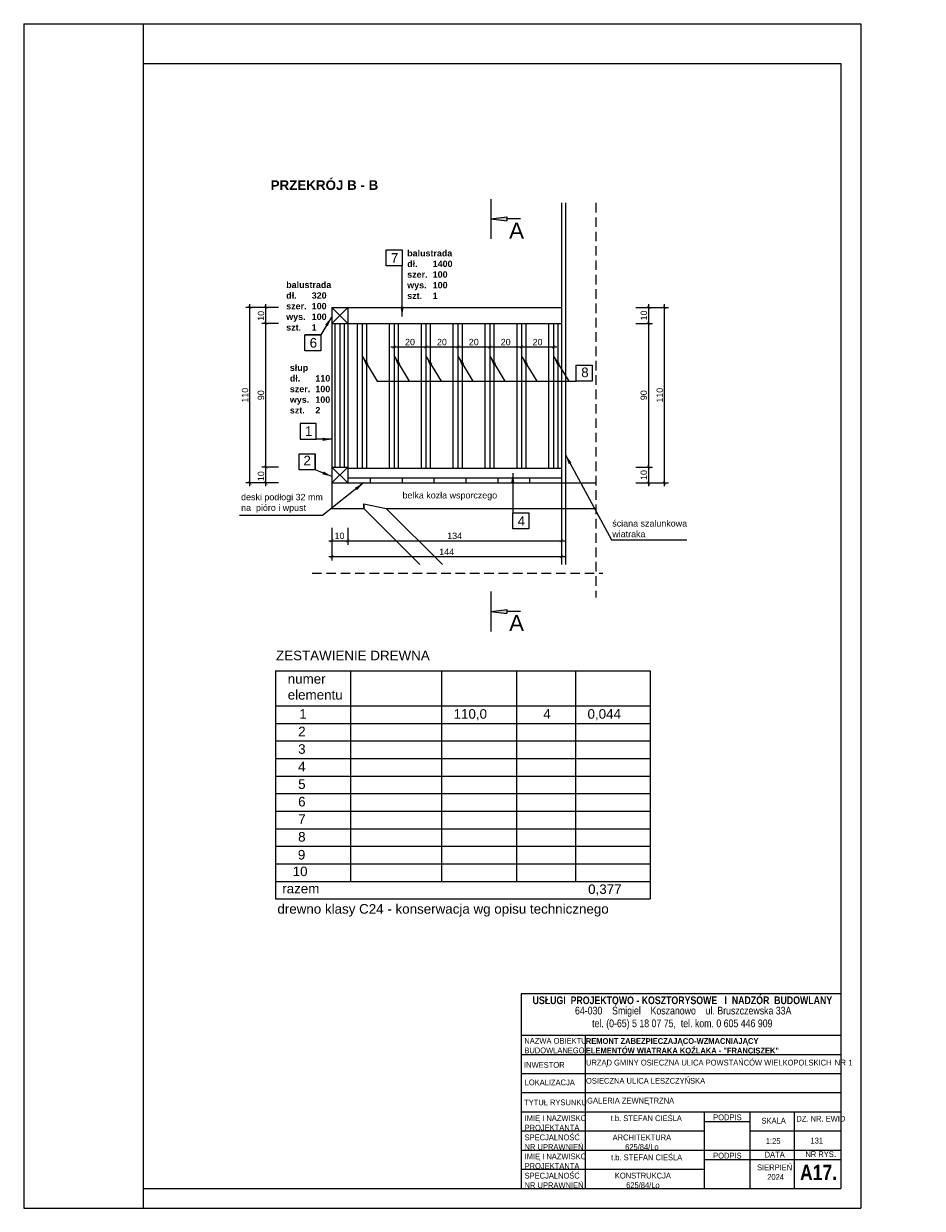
# Model space of a CAD drawing. Header units: millimetres. Extents: x -80660 to 263001, y 590205 to 619905.
# Tile 51 of 64: x 139098 to 144733, y 612480 to 619905. Entities that reach past the tile are written whole.
import ezdxf

# ---------------------------------------------------------------- set-up
doc = ezdxf.new("R2010")
doc.units = ezdxf.units.MM
doc.linetypes.add('DASHEDX2', pattern=[1.5, 1, -0.5])
doc.layers.add('l.c.9', color=3, linetype='Continuous', lineweight=9)
doc.layers.add('l.k.k. 5', color=4, linetype='DASHEDX2', lineweight=5)
doc.styles.add('styl1', font='arial.ttf')
doc.dimstyles.new('stefan', dxfattribs={"dimtxt": 80, "dimasz": 60, "dimexe": 35, "dimexo": 0, "dimgap": 10, "dimtad": 1, "dimdec": 1, "dimlfac": 0.1, "dimtxsty": 'styl1', "dimblk": 'ARCHTICK', "dimcen": 2.5, "dimdle": 25, "dimadec": 0, "dimazin": 0, "dimtfac": 1, "dimtdec": 1, "dimtmove": 0, "dimatfit": 3, "dimfxl": 1, "dimarcsym": 0})
doc.dimstyles.new('stefan - 1', dxfattribs={"dimtxt": 40, "dimasz": 20, "dimexe": 25, "dimexo": 20, "dimgap": 10, "dimtad": 1, "dimdec": 1, "dimlfac": 0.1, "dimtxsty": 'styl1', "dimblk": 'ARCHTICK', "dimcen": 2.5, "dimdle": 20, "dimadec": 0, "dimazin": 0, "dimtfac": 1, "dimtdec": 1, "dimtmove": 0, "dimatfit": 3, "dimfxl": 1, "dimarcsym": 0})

# ---------------------------------------------------------------- blocks, each defined once
blk = doc.blocks.new('_ArchTick')
at = {"color": 0, "const_width": 0.15}
blk.add_lwpolyline([(-0.5, -0.5), (0.5, 0.5)], dxfattribs=at)
blk = doc.blocks.new('*D667')
at = {"layer": 'Defpoints', "color": 0}
for p in [(141130.2, 616764), (142470.2, 616764), (142470.2, 616664)]:
    blk.add_point(p, dxfattribs=at)
at = {"layer": 'l.c.9', "color": 0, "lineweight": -2}
for p, q in [((141130.2, 616744), (141130.2, 616639)), ((142470.2, 616744), (142470.2, 616639)), ((141110.2, 616664), (142490.2, 616664))]:
    blk.add_line(p, q, dxfattribs=at)
at = {"layer": 'l.c.9', "color": 0, "lineweight": -2, "xscale": 20, "yscale": 20, "zscale": 20, "rotation": 180}
blk.add_blockref('_ArchTick', (141130.2, 616664), dxfattribs=at)
at = {"layer": 'l.c.9', "color": 0, "lineweight": -2, "xscale": 20, "yscale": 20, "zscale": 20}
blk.add_blockref('_ArchTick', (142470.2, 616664), dxfattribs=at)
at = {"layer": 'l.c.9', "color": 0, "insert": (141800.2, 616694.4), "char_height": 40, "attachment_point": 5, "style": 'styl1'}
blk.add_mtext('134', dxfattribs=at)
blk = doc.blocks.new('*D666')
at = {"layer": 'Defpoints', "color": 0}
for p in [(141030.2, 616664), (142470.2, 616664), (142470.2, 616564)]:
    blk.add_point(p, dxfattribs=at)
at = {"layer": 'l.c.9', "color": 0, "lineweight": -2}
for p, q in [((141030.2, 616644), (141030.2, 616539)), ((142470.2, 616644), (142470.2, 616539)), ((141010.2, 616564), (142490.2, 616564))]:
    blk.add_line(p, q, dxfattribs=at)
at = {"layer": 'l.c.9', "color": 0, "lineweight": -2, "xscale": 20, "yscale": 20, "zscale": 20, "rotation": 180}
blk.add_blockref('_ArchTick', (141030.2, 616564), dxfattribs=at)
at = {"layer": 'l.c.9', "color": 0, "lineweight": -2, "xscale": 20, "yscale": 20, "zscale": 20}
blk.add_blockref('_ArchTick', (142470.2, 616564), dxfattribs=at)
at = {"layer": 'l.c.9', "color": 0, "insert": (141750.2, 616594.1), "char_height": 40, "attachment_point": 5, "style": 'styl1'}
blk.add_mtext('144', dxfattribs=at)
blk = doc.blocks.new('*D665')
at = {"layer": 'Defpoints', "color": 0}
for p in [(142220.2, 617978.3), (142420.2, 617978.3), (142420.2, 617878.3)]:
    blk.add_point(p, dxfattribs=at)
at = {"layer": 'l.c.9', "color": 0, "lineweight": -2}
for p, q in [((142220.2, 617958.3), (142220.2, 617853.3)), ((142420.2, 617958.3), (142420.2, 617853.3)), ((142200.2, 617878.3), (142440.2, 617878.3))]:
    blk.add_line(p, q, dxfattribs=at)
at = {"layer": 'l.c.9', "color": 0, "lineweight": -2, "xscale": 20, "yscale": 20, "zscale": 20, "rotation": 180}
blk.add_blockref('_ArchTick', (142220.2, 617878.3), dxfattribs=at)
at = {"layer": 'l.c.9', "color": 0, "lineweight": -2, "xscale": 20, "yscale": 20, "zscale": 20}
blk.add_blockref('_ArchTick', (142420.2, 617878.3), dxfattribs=at)
at = {"layer": 'l.c.9', "color": 0, "insert": (142320.2, 617908.7), "char_height": 40, "attachment_point": 5, "style": 'styl1'}
blk.add_mtext('20', dxfattribs=at)
blk = doc.blocks.new('*D673')
at = {"layer": 'Defpoints', "color": 0}
for p in [(140516.2, 618125.7), (140616.2, 618125.7), (140616.2, 617025.7)]:
    blk.add_point(p, dxfattribs=at)
at = {"layer": 'l.c.9', "color": 0, "lineweight": -2}
for p, q in [((140516.2, 617005.7), (140516.2, 618145.7)), ((140596.2, 618125.7), (140491.2, 618125.7)), ((140596.2, 617025.7), (140491.2, 617025.7))]:
    blk.add_line(p, q, dxfattribs=at)
at = {"layer": 'l.c.9', "color": 0, "lineweight": -2, "xscale": 20, "yscale": 20, "zscale": 20}
for p, rotation in [((140516.2, 618125.7), 90), ((140516.2, 617025.7), 270)]:
    blk.add_blockref('_ArchTick', p, dxfattribs=dict(at, rotation=rotation))
at = {"layer": 'l.c.9', "color": 0, "insert": (140485.8, 617575.7), "char_height": 40, "attachment_point": 5, "rotation": 90, "style": 'styl1'}
blk.add_mtext('110', dxfattribs=at)
blk = doc.blocks.new('*D674')
at = {"layer": 'Defpoints', "color": 0}
for p in [(140616.2, 618125.7), (140716.2, 618125.7), (140716.2, 618025.7)]:
    blk.add_point(p, dxfattribs=at)
at = {"layer": 'l.c.9', "color": 0, "lineweight": -2}
for p, q in [((140616.2, 618005.7), (140616.2, 618145.7)), ((140696.2, 618125.7), (140591.2, 618125.7)), ((140696.2, 618025.7), (140591.2, 618025.7))]:
    blk.add_line(p, q, dxfattribs=at)
at = {"layer": 'l.c.9', "color": 0, "lineweight": -2, "xscale": 20, "yscale": 20, "zscale": 20}
for p, rotation in [((140616.2, 618125.7), 90), ((140616.2, 618025.7), 270)]:
    blk.add_blockref('_ArchTick', p, dxfattribs=dict(at, rotation=rotation))
at = {"layer": 'l.c.9', "color": 0, "insert": (140585.8, 618073.2), "char_height": 40, "attachment_point": 5, "rotation": 90, "style": 'styl1'}
blk.add_mtext('10', dxfattribs=at)
blk = doc.blocks.new('*D676')
at = {"layer": 'Defpoints', "color": 0}
for p in [(140616.2, 617125.7), (140716.2, 617125.7), (140716.2, 617025.7)]:
    blk.add_point(p, dxfattribs=at)
at = {"layer": 'l.c.9', "color": 0, "lineweight": -2}
for p, q in [((140696.2, 617125.7), (140591.2, 617125.7)), ((140616.2, 617005.7), (140616.2, 617145.7)), ((140696.2, 617025.7), (140591.2, 617025.7))]:
    blk.add_line(p, q, dxfattribs=at)
at = {"layer": 'l.c.9', "color": 0, "lineweight": -2, "xscale": 20, "yscale": 20, "zscale": 20}
for p, rotation in [((140616.2, 617125.7), 90), ((140616.2, 617025.7), 270)]:
    blk.add_blockref('_ArchTick', p, dxfattribs=dict(at, rotation=rotation))
at = {"layer": 'l.c.9', "color": 0, "insert": (140585.8, 617068.3), "char_height": 40, "attachment_point": 5, "rotation": 90, "style": 'styl1'}
blk.add_mtext('10', dxfattribs=at)
blk = doc.blocks.new('*D675')
at = {"layer": 'Defpoints', "color": 0}
for p in [(140616.2, 618025.7), (140716.2, 618025.7), (140716.2, 617125.7)]:
    blk.add_point(p, dxfattribs=at)
at = {"layer": 'l.c.9', "color": 0, "lineweight": -2}
for p, q in [((140696.2, 618025.7), (140591.2, 618025.7)), ((140616.2, 617105.7), (140616.2, 618045.7)), ((140696.2, 617125.7), (140591.2, 617125.7))]:
    blk.add_line(p, q, dxfattribs=at)
at = {"layer": 'l.c.9', "color": 0, "lineweight": -2, "xscale": 20, "yscale": 20, "zscale": 20}
for p, rotation in [((140616.2, 618025.7), 90), ((140616.2, 617125.7), 270)]:
    blk.add_blockref('_ArchTick', p, dxfattribs=dict(at, rotation=rotation))
at = {"layer": 'l.c.9', "color": 0, "insert": (140585.8, 617575.7), "char_height": 40, "attachment_point": 5, "rotation": 90, "style": 'styl1'}
blk.add_mtext('90', dxfattribs=at)
blk = doc.blocks.new('*D672')
at = {"layer": 'Defpoints', "color": 0}
for p in [(141030.2, 616764), (141130.2, 616764), (141130.2, 616664)]:
    blk.add_point(p, dxfattribs=at)
at = {"layer": 'l.c.9', "color": 0, "lineweight": -2}
for p, q in [((141030.2, 616744), (141030.2, 616639)), ((141130.2, 616744), (141130.2, 616639)), ((141010.2, 616664), (141150.2, 616664))]:
    blk.add_line(p, q, dxfattribs=at)
at = {"layer": 'l.c.9', "color": 0, "lineweight": -2, "xscale": 20, "yscale": 20, "zscale": 20, "rotation": 180}
blk.add_blockref('_ArchTick', (141030.2, 616664), dxfattribs=at)
at = {"layer": 'l.c.9', "color": 0, "lineweight": -2, "xscale": 20, "yscale": 20, "zscale": 20}
blk.add_blockref('_ArchTick', (141130.2, 616664), dxfattribs=at)
at = {"layer": 'l.c.9', "color": 0, "insert": (141077.9, 616694.4), "char_height": 40, "attachment_point": 5, "style": 'styl1'}
blk.add_mtext('10', dxfattribs=at)
blk = doc.blocks.new('*D671')
at = {"layer": 'Defpoints', "color": 0}
for p in [(141420.2, 617978.3), (141620.2, 617978.3), (141620.2, 617878.3)]:
    blk.add_point(p, dxfattribs=at)
at = {"layer": 'l.c.9', "color": 0, "lineweight": -2}
for p, q in [((141420.2, 617958.3), (141420.2, 617853.3)), ((141620.2, 617958.3), (141620.2, 617853.3)), ((141400.2, 617878.3), (141640.2, 617878.3))]:
    blk.add_line(p, q, dxfattribs=at)
at = {"layer": 'l.c.9', "color": 0, "lineweight": -2, "xscale": 20, "yscale": 20, "zscale": 20, "rotation": 180}
blk.add_blockref('_ArchTick', (141420.2, 617878.3), dxfattribs=at)
at = {"layer": 'l.c.9', "color": 0, "lineweight": -2, "xscale": 20, "yscale": 20, "zscale": 20}
blk.add_blockref('_ArchTick', (141620.2, 617878.3), dxfattribs=at)
at = {"layer": 'l.c.9', "color": 0, "insert": (141520.2, 617908.7), "char_height": 40, "attachment_point": 5, "style": 'styl1'}
blk.add_mtext('20', dxfattribs=at)
blk = doc.blocks.new('*D670')
at = {"layer": 'Defpoints', "color": 0}
for p in [(141620.2, 617978.3), (141820.2, 617978.3), (141820.2, 617878.3)]:
    blk.add_point(p, dxfattribs=at)
at = {"layer": 'l.c.9', "color": 0, "lineweight": -2}
for p, q in [((141620.2, 617958.3), (141620.2, 617853.3)), ((141820.2, 617958.3), (141820.2, 617853.3)), ((141600.2, 617878.3), (141840.2, 617878.3))]:
    blk.add_line(p, q, dxfattribs=at)
at = {"layer": 'l.c.9', "color": 0, "lineweight": -2, "xscale": 20, "yscale": 20, "zscale": 20, "rotation": 180}
blk.add_blockref('_ArchTick', (141620.2, 617878.3), dxfattribs=at)
at = {"layer": 'l.c.9', "color": 0, "lineweight": -2, "xscale": 20, "yscale": 20, "zscale": 20}
blk.add_blockref('_ArchTick', (141820.2, 617878.3), dxfattribs=at)
at = {"layer": 'l.c.9', "color": 0, "insert": (141720.2, 617908.7), "char_height": 40, "attachment_point": 5, "style": 'styl1'}
blk.add_mtext('20', dxfattribs=at)
blk = doc.blocks.new('*D669')
at = {"layer": 'Defpoints', "color": 0}
for p in [(141820.2, 617978.3), (142020.2, 617978.3), (142020.2, 617878.3)]:
    blk.add_point(p, dxfattribs=at)
at = {"layer": 'l.c.9', "color": 0, "lineweight": -2}
for p, q in [((141820.2, 617958.3), (141820.2, 617853.3)), ((142020.2, 617958.3), (142020.2, 617853.3)), ((141800.2, 617878.3), (142040.2, 617878.3))]:
    blk.add_line(p, q, dxfattribs=at)
at = {"layer": 'l.c.9', "color": 0, "lineweight": -2, "xscale": 20, "yscale": 20, "zscale": 20, "rotation": 180}
blk.add_blockref('_ArchTick', (141820.2, 617878.3), dxfattribs=at)
at = {"layer": 'l.c.9', "color": 0, "lineweight": -2, "xscale": 20, "yscale": 20, "zscale": 20}
blk.add_blockref('_ArchTick', (142020.2, 617878.3), dxfattribs=at)
at = {"layer": 'l.c.9', "color": 0, "insert": (141920.2, 617908.7), "char_height": 40, "attachment_point": 5, "style": 'styl1'}
blk.add_mtext('20', dxfattribs=at)
blk = doc.blocks.new('*D668')
at = {"layer": 'Defpoints', "color": 0}
for p in [(142020.2, 617978.3), (142220.2, 617978.3), (142220.2, 617878.3)]:
    blk.add_point(p, dxfattribs=at)
at = {"layer": 'l.c.9', "color": 0, "lineweight": -2}
for p, q in [((142020.2, 617958.3), (142020.2, 617853.3)), ((142220.2, 617958.3), (142220.2, 617853.3)), ((142000.2, 617878.3), (142240.2, 617878.3))]:
    blk.add_line(p, q, dxfattribs=at)
at = {"layer": 'l.c.9', "color": 0, "lineweight": -2, "xscale": 20, "yscale": 20, "zscale": 20, "rotation": 180}
blk.add_blockref('_ArchTick', (142020.2, 617878.3), dxfattribs=at)
at = {"layer": 'l.c.9', "color": 0, "lineweight": -2, "xscale": 20, "yscale": 20, "zscale": 20}
blk.add_blockref('_ArchTick', (142220.2, 617878.3), dxfattribs=at)
at = {"layer": 'l.c.9', "color": 0, "insert": (142120.2, 617908.7), "char_height": 40, "attachment_point": 5, "style": 'styl1'}
blk.add_mtext('20', dxfattribs=at)
blk = doc.blocks.new('*D664')
at = {"layer": 'Defpoints', "color": 0}
for p in [(143016.7, 618125.7), (143116.7, 618125.7), (143016.7, 617025.7)]:
    blk.add_point(p, dxfattribs=at)
at = {"layer": 'l.c.9', "color": 0, "lineweight": -2}
for p, q in [((143116.7, 617005.7), (143116.7, 618145.7)), ((143036.7, 618125.7), (143141.7, 618125.7)), ((143036.7, 617025.7), (143141.7, 617025.7))]:
    blk.add_line(p, q, dxfattribs=at)
at = {"layer": 'l.c.9', "color": 0, "lineweight": -2, "xscale": 20, "yscale": 20, "zscale": 20}
for p, rotation in [((143116.7, 618125.7), 90), ((143116.7, 617025.7), 270)]:
    blk.add_blockref('_ArchTick', p, dxfattribs=dict(at, rotation=rotation))
at = {"layer": 'l.c.9', "color": 0, "insert": (143086.3, 617575.7), "char_height": 40, "attachment_point": 5, "rotation": 90, "style": 'styl1'}
blk.add_mtext('110', dxfattribs=at)
blk = doc.blocks.new('*D663')
at = {"layer": 'Defpoints', "color": 0}
for p in [(142916.7, 617125.7), (142916.7, 617025.7), (143016.7, 617025.7)]:
    blk.add_point(p, dxfattribs=at)
at = {"layer": 'l.c.9', "color": 0, "lineweight": -2}
for p, q in [((142936.7, 617125.7), (143041.7, 617125.7)), ((143016.7, 617145.7), (143016.7, 617005.7)), ((142936.7, 617025.7), (143041.7, 617025.7))]:
    blk.add_line(p, q, dxfattribs=at)
at = {"layer": 'l.c.9', "color": 0, "lineweight": -2, "xscale": 20, "yscale": 20, "zscale": 20}
for p, rotation in [((143016.7, 617125.7), 90), ((143016.7, 617025.7), 270)]:
    blk.add_blockref('_ArchTick', p, dxfattribs=dict(at, rotation=rotation))
at = {"layer": 'l.c.9', "color": 0, "insert": (142986.3, 617075.7), "char_height": 40, "attachment_point": 5, "rotation": 90, "style": 'styl1'}
blk.add_mtext('10', dxfattribs=at)
blk = doc.blocks.new('*D662')
at = {"layer": 'Defpoints', "color": 0}
for p in [(142916.7, 618025.7), (142916.7, 617125.7), (143016.7, 617125.7)]:
    blk.add_point(p, dxfattribs=at)
at = {"layer": 'l.c.9', "color": 0, "lineweight": -2}
for p, q in [((142936.7, 618025.7), (143041.7, 618025.7)), ((143016.7, 618045.7), (143016.7, 617105.7)), ((142936.7, 617125.7), (143041.7, 617125.7))]:
    blk.add_line(p, q, dxfattribs=at)
at = {"layer": 'l.c.9', "color": 0, "lineweight": -2, "xscale": 20, "yscale": 20, "zscale": 20}
for p, rotation in [((143016.7, 618025.7), 90), ((143016.7, 617125.7), 270)]:
    blk.add_blockref('_ArchTick', p, dxfattribs=dict(at, rotation=rotation))
at = {"layer": 'l.c.9', "color": 0, "insert": (142986.3, 617575.7), "char_height": 40, "attachment_point": 5, "rotation": 90, "style": 'styl1'}
blk.add_mtext('90', dxfattribs=at)
blk = doc.blocks.new('*D661')
at = {"layer": 'Defpoints', "color": 0}
for p in [(142916.7, 618125.7), (142916.7, 618025.7), (143016.7, 618025.7)]:
    blk.add_point(p, dxfattribs=at)
at = {"layer": 'l.c.9', "color": 0, "lineweight": -2}
for p, q in [((143016.7, 618145.7), (143016.7, 618005.7)), ((142936.7, 618125.7), (143041.7, 618125.7)), ((142936.7, 618025.7), (143041.7, 618025.7))]:
    blk.add_line(p, q, dxfattribs=at)
at = {"layer": 'l.c.9', "color": 0, "lineweight": -2, "xscale": 20, "yscale": 20, "zscale": 20}
for p, rotation in [((143016.7, 618125.7), 90), ((143016.7, 618025.7), 270)]:
    blk.add_blockref('_ArchTick', p, dxfattribs=dict(at, rotation=rotation))
at = {"layer": 'l.c.9', "color": 0, "insert": (142986.3, 618075.7), "char_height": 40, "attachment_point": 5, "rotation": 90, "style": 'styl1'}
blk.add_mtext('10', dxfattribs=at)

msp = doc.modelspace()

# ---------------------------------------------------------------- hatches: boundary and pattern name
at = {"layer": 'l.c.9'}
for points in [[(142027.31, 618680.52), (142127.31, 618693.02), (142127.31, 618668.02)], [(142027.31, 616220.91), (142127.31, 616233.41), (142127.31, 616208.41)]]:
    msp.add_hatch(color=0, dxfattribs=at).paths.add_polyline_path(points)

# ---------------------------------------------------------------- linework, layer by layer
at = {"layer": 'l.c.9', "color": 0}
for p, q in [((139097.6, 619904.52), (144347.6, 619904.52)), ((139097.6, 619904.52), (139097.6, 612479.52)), ((139097.6, 619904.52), (139097.6, 612479.52)), ((139847.6, 619904.52), (139847.6, 612479.52)), ((144347.6, 619904.52), (144347.6, 612479.52)), ((139847.6, 619654.52), (144222.6, 619654.52)), ((144222.6, 619654.52), (144222.6, 612604.52)), ((142027.31, 618805.52), (142027.31, 618555.52)), ((142470.18, 618780.76), (142470.18, 616514.23)), ((142470.18, 618780.76), (142470.18, 617025.7)), ((142495.18, 618780.76), (142495.18, 616514.23)), ((142027.31, 618680.52), (142127.31, 618693.02)), ((142027.31, 618680.52), (142127.31, 618668.02)), ((142127.31, 618693.02), (142127.31, 618668.02)), ((142212.49, 618680.52), (142127.31, 618680.52)), ((141030.18, 618125.7), (142470.18, 618125.7)), ((141130.18, 618025.7), (141030.18, 618125.7)), ((141030.18, 618025.7), (141130.18, 618125.7)), ((141030.18, 618125.7), (141030.18, 617125.7)), ((141130.18, 618125.7), (141130.18, 617025.7)), ((141030.18, 618025.7), (142470.18, 618025.7)), ((141051.68, 617125.7), (141051.68, 618025.7)), ((141080.18, 618025.7), (141080.18, 617125.7)), ((141080.18, 618025.7), (141080.18, 617125.7)), ((141108.68, 617125.7), (141108.68, 618025.7)), ((141130.18, 618025.7), (141130.18, 617025.7)), ((141191.68, 617117.7), (141191.68, 618025.7)), ((141220.18, 618025.7), (141220.18, 617117.7)), ((141248.68, 617117.7), (141248.68, 618025.7)), ((141391.68, 617117.7), (141391.68, 618025.7)), ((141420.18, 618025.7), (141420.18, 617117.7)), ((141448.68, 617117.7), (141448.68, 618025.7)), ((141591.68, 617117.7), (141591.68, 618025.7)), ((141620.18, 618025.7), (141620.18, 617117.7)), ((141648.68, 617117.7), (141648.68, 618025.7)), ((141791.68, 617117.7), (141791.68, 618025.7)), ((141820.18, 618025.7), (141820.18, 617117.7)), ((141848.68, 617117.7), (141848.68, 618025.7)), ((141991.68, 617117.7), (141991.68, 618025.7)), ((142020.18, 618025.7), (142020.18, 617117.7)), ((142048.68, 617117.7), (142048.68, 618025.7)), ((142191.68, 617117.7), (142191.68, 618025.7)), ((142220.18, 618025.7), (142220.18, 617117.7)), ((142248.68, 617117.7), (142248.68, 618025.7)), ((142391.68, 617117.7), (142391.68, 618025.7)), ((142420.18, 618025.7), (142420.18, 617117.7)), ((142448.68, 617117.7), (142448.68, 618025.7)), ((141030.18, 617125.7), (141130.18, 617125.7)), ((141030.18, 617125.7), (141130.18, 617025.7)), ((141130.18, 617125.7), (141030.18, 617025.7)), ((141030.18, 617125.7), (141030.18, 617025.7)), ((141130.18, 617117.7), (142470.18, 617117.7)), ((141030.18, 617025.7), (142684.62, 617025.7)), ((141030.18, 617025.7), (141030.18, 616865.7)), ((141130.18, 617057.7), (142470.18, 617057.7)), ((141270.18, 617057.7), (141270.18, 617025.7)), ((141470.18, 617057.7), (141470.18, 617025.7)), ((141670.18, 617057.7), (141670.18, 617025.7)), ((141870.18, 617057.7), (141870.18, 617025.7)), ((142070.18, 617057.7), (142070.18, 617025.7)), ((142270.18, 617057.7), (142270.18, 617025.7)), ((141230.18, 616895.7), (141371.6, 616865.7)), ((141230.18, 616865.7), (141230.18, 616895.7)), ((141230.18, 616895.7), (141230.18, 616865.7)), ((141030.18, 616865.7), (141230.18, 616865.7)), ((141581.65, 616514.23), (141230.18, 616865.7)), ((141371.6, 616865.7), (142684.62, 616865.7)), ((141723.07, 616514.23), (141371.6, 616865.7)), ((142027.31, 616345.91), (142027.31, 616095.91)), ((142027.31, 616220.91), (142127.31, 616233.41)), ((142027.31, 616220.91), (142127.31, 616208.41)), ((142127.31, 616233.41), (142127.31, 616208.41)), ((142212.49, 616220.91), (142127.31, 616220.91)), ((140676.95, 615848.96), (143027.09, 615848.96)), ((140676.95, 615848.96), (140676.95, 614418.57)), ((141147.09, 615848.96), (141147.09, 614528.57)), ((141717.09, 615848.96), (141717.09, 614528.57)), ((142187.09, 615848.96), (142187.09, 614528.57)), ((142557.09, 615848.96), (142557.09, 614528.57)), ((143027.09, 615848.96), (143027.09, 614418.57)), ((140676.95, 615628.57), (143027.09, 615628.57)), ((140676.95, 615518.57), (143027.09, 615518.57)), ((140676.95, 615408.57), (143027.09, 615408.57)), ((140676.95, 615298.57), (143027.09, 615298.57)), ((140676.95, 615188.57), (143027.09, 615188.57)), ((140676.95, 615078.57), (143027.09, 615078.57)), ((140676.95, 614968.57), (143027.09, 614968.57)), ((140676.95, 614858.57), (143027.09, 614858.57)), ((140676.95, 614748.57), (143027.09, 614748.57)), ((140676.95, 614638.57), (143027.09, 614638.57)), ((140676.95, 614528.57), (143027.09, 614528.57)), ((140676.95, 614418.57), (143027.09, 614418.57)), ((144222.6, 613824.58), (142217.08, 613824.58)), ((142217.08, 613824.58), (142217.08, 612604.52)), ((144222.6, 613824.58), (144222.6, 612604.52)), ((144222.6, 613824.58), (144222.6, 612604.52)), ((144222.6, 613824.58), (144222.6, 612604.52)), ((142217.08, 613564.52), (144222.6, 613564.52)), ((142618.29, 613564.52), (142618.29, 612604.52)), ((142217.08, 613444.52), (144222.6, 613444.52)), ((142217.08, 613324.52), (144222.6, 613324.52)), ((142217.08, 613204.52), (144222.6, 613204.52)), ((142217.08, 613084.52), (144222.6, 613084.52)), ((143364.43, 613084.52), (143364.43, 612604.52)), ((143650.26, 613084.52), (143650.26, 612604.52)), ((143928.91, 613084.52), (143928.91, 612604.52)), ((143364.43, 613024.52), (143650.26, 613024.52)), ((142217.08, 612964.52), (143364.43, 612964.52)), ((143650.26, 612964.52), (144222.6, 612964.52)), ((142217.08, 612844.52), (144222.6, 612844.52)), ((142217.08, 612724.52), (143364.43, 612724.52)), ((143364.43, 612784.52), (144222.6, 612784.52)), ((139847.6, 612604.52), (144222.6, 612604.52)), ((142217.08, 612604.52), (144222.6, 612604.52)), ((139097.6, 612479.52), (144347.6, 612479.52))]:
    msp.add_line(p, q, dxfattribs=at)
for points in [[(141370.39, 618386.5), (141370.39, 618486.5), (141470.63, 618486.5), (141470.63, 618386.5)], [(140860.04, 617854.78), (140860.04, 617954.78), (140960.27, 617954.78), (140960.27, 617854.78)], [(142563.23, 617664.5), (142563.23, 617764.5), (142663.46, 617764.5), (142663.46, 617664.5)], [(140931.77, 617299.47), (140931.77, 617399.47), (140831.54, 617399.47), (140831.54, 617299.47)], [(140825.74, 617109.09), (140825.74, 617209.09), (140925.97, 617209.09), (140925.97, 617109.09)], [(142164.68, 616738.23), (142164.68, 616838.23), (142264.92, 616838.23), (142264.92, 616738.23)]]:
    msp.add_lwpolyline(points, close=True, dxfattribs=at)
at = {"layer": 'l.k.k. 5', "color": 0, "ltscale": 60}
for p, q in [((142684.62, 618780.76), (142684.62, 616308.5)), ((140905.83, 616459.97), (142728.63, 616459.97))]:
    msp.add_line(p, q, dxfattribs=at)

# ---------------------------------------------------------------- texts
at = {"layer": 'l.c.9', "color": 0, "attachment_point": 1}
for s, insert, char_height, width in [('\\pl59.9444;{\\fArial|b1|i0|c238|p34;PRZEKRÓJ B - B}', (140586.21, 618922.82), 60, 2924.252), ('{\\fArial|b0|i0|c238|p34; 7}', (141377.12, 618466.39), 60, 2924.252), ('\\pt160;{\\fArial|b1|i0|c238|p34;balustrada\\Pdł.      ^I1400\\Pszer.^I100\\Pwys.^I100\\Pszt.^I1}', (141502.66, 618485.9), 40, 2924.252), ('\\pt160;{\\fArial|b1|i0|c238|p34;balustrada\\Pdł.      ^I320\\Pszer.^I100\\Pwys.^I100\\Pszt.^I1}', (140743.92, 618287.7), 40, 2924.252), ('{\\fArial|b0|i0|c238|p34; 6}', (140867.61, 617934.14), 60, 2924.252), ('\\pxt4;{\\fArial|b1|i0|c238|p34;słup\\Pdł.      ^I110\\Pszer.^I100\\Pwys.^I100\\Pszt.^I2}', (140766.85, 617768.31), 40, 2924.252), ('{\\fArial|b0|i0|c238|p34;8}', (142594, 617749.22), 60, 2924.252), ('{\\fArial|b0|i0|c238|p34; 1}', (140837.98, 617380.86), 60, 2924.252), ('{\\fArial|b0|i0|c238|p34; 2}', (140828.64, 617196.62), 60, 2924.252), ('{\\fArial|b0|i0|c238|p34;deski podłogi 32 mm\\Pna  pióro i wpust}', (140461.07, 616957.54), 40, 2924.252), ('{\\fArial|b0|i0|c238|p34;belka kozła wsporczego}', (141473.35, 616968.84), 40, 2924.252), ('{\\fArial|b0|i0|c238|p34; 4}', (142172.25, 616817.59), 60, 2924.252), ('{\\fArial|b0|i0|c238|p34;ściana szalunkowa\\Pwiatraka}', (142788.77, 616792.53), 40, 2924.252), ('\\pl59.9444;{\\fArial|b0|i0|c238|p34;ZESTAWIENIE DREWNA\\P  }', (140620.12, 615974.49), 60, 2924.252), ('\\pl59.9444;{\\fArial|b0|i0|c238|p34;numer\\Pelementu }', (140693.44, 615828.22), 60, 2924.252), ('\\pxi0,l0.999073;{\\fArial|b0|i0|c238|p34;110,0}', (141733.44, 615608.22), 60, 2924.252), ('\\pxi0,l0.999073;{\\fArial|b0|i0|c238|p34;4}', (142296.33, 615608.22), 60, 2924.252), ('\\pxi0,l0.999073;{\\fArial|b0|i0|c238|p34;0,044}', (142573.44, 615608.22), 60, 2924.252), ('\\pl59.9444;{\\fArial|b0|i0|c238|p34;1}', (140765.77, 615608.22), 60, 2924.252), ('\\pl59.9444;{\\fArial|b0|i0|c238|p34;2}', (140758.83, 615498.22), 60, 2924.252), ('\\pl59.9444;{\\fArial|b0|i0|c238|p34;3}', (140758.83, 615388.22), 60, 2924.252), ('\\pl59.9444;{\\fArial|b0|i0|c238|p34;4}', (140758.83, 615278.22), 60, 2924.252), ('\\pl59.9444;{\\fArial|b0|i0|c238|p34;5}', (140758.83, 615168.22), 60, 2924.252), ('\\pl59.9444;{\\fArial|b0|i0|c238|p34;6}', (140758.83, 615058.22), 60, 2924.252), ('\\pl59.9444;{\\fArial|b0|i0|c238|p34;7}', (140758.83, 614948.22), 60, 2924.252), ('\\pl59.9444;{\\fArial|b0|i0|c238|p34;8}', (140758.83, 614838.22), 60, 2924.252), ('\\pl59.9444;{\\fArial|b0|i0|c238|p34; 9}', (140733.68, 614725.71), 60, 2924.252), ('\\pl59.9444;{\\fArial|b0|i0|c238|p34;10}', (140724.65, 614621.38), 60, 2924.252), ('\\pxi0,l0.999073;{\\fArial|b0|i0|c238|p34;0,377}', (142577.26, 614509.84), 60, 2924.252), ('\\pl59.9444;{\\fArial|b0|i0|c238|p34;razem}', (140659.11, 614513.65), 60, 2924.252), ('\\pl59.9444;{\\fArial|b0|i0|c238|p34;\\P\\Pdrewno klasy C24 - konserwacja wg opisu technicznego}', (140628.69, 614586.32), 60, 2924.252), ('{\\fArial Narrow|b0|i0|c238|p34;64-030    Śmigiel    Koszanowo    ul. Bruszczewska 33A\\P       tel. (0-65) 5 18 07 75,  tel. kom. 0 605 446 909}', (142554.93, 613742.7), 48, 2290.2321), ('\\pxse0.83333;{\\fArial Narrow|b0|i0|c238|p34;NAZWA OBIEKTU\\PBUDOWLANEGO}', (142237.13, 613547.25), 36, 504.1119), ('\\pxse0.83333;{\\fArial Narrow|b0|i0|c238|p34;INWESTOR}', (142235.6, 613396.06), 36, 504.1119), ('{\\fArial Narrow|b0|i0|c238|p34;\\H0.75x;URZĄD GMINY OSIECZNA ULICA POWSTAŃCÓW WIELKOPOLSKICH\\fArial|b1|i0|c238|p34;\\H1.3334x; \\fArial|b0|i0|c238|p34;\\H0.749963x;NR 1\\fArial|b1|i0|c238|p34;\\H1.3334x;  }', (142624.12, 613410.73), 48, 2593.0667), ('{\\fArial Narrow|b0|i0|c238|p34;\\H0.75x;OSIECZNA ULICA LESZCZYŃSKA\\fArial|b1|i0|c238|p34;\\H1.3333x;       }', (142623.78, 613296.59), 48, 2593.0667), ('{\\fArial Narrow|b0|i0|c238|p34;LOKALIZACJA}', (142239, 613286.53), 36, 504.1119), ('{\\fArial Narrow|b0|i0|c238|p34;TYTUŁ RYSUNKU}', (142235.71, 613161.25), 36, 504.1119), ('\\pxse0.83333;{\\fArial Narrow|b0|i0|c238|p34;IMIĘ I NAZWISKO\\P\\pse0.83333;PROJEKTANTA}', (142238.86, 613062.8), 36, 504.1119), ('{\\fArial Narrow|b0|i0|c238|p34;PODPIS}', (143421.34, 613067.74), 36, 293.4624), ('{\\fArial Narrow|b0|i0|c238|p34;SKALA}', (143724.59, 613046.67), 36, 504.1119), ('{\\fArial|b1|i0|c238|p34;              \\fArial Narrow|b1|i0|c238|p34;   \\fArial Narrow|b0|i0|c238|p34; \\H0.75x; DZ. NR. EWID }', (143608.15, 613058.96), 48, 2593.0667), ('\\pxse0.83333;{\\fArial Narrow|b0|i0|c238|p34;SPECJALNOŚĆ\\PNR UPRAWNIEŃ}', (142238.74, 612942.16), 36, 504.1119), ('{\\fArial Narrow|b0|i0|c238|p34;1:25}', (143751.75, 612919.32), 36, 194.8968), ('{\\fArial Narrow|b0|i0|c238|p34;131}', (144031.79, 612921.69), 36, 2593.0667), ('\\pxse0.83333;{\\fArial Narrow|b0|i0|c238|p34;IMIĘ I NAZWISKO\\P\\pse0.83333;PROJEKTANTA}', (142238.86, 612822.8), 36, 504.1119), ('{\\fArial Narrow|b0|i0|c238|p34;PODPIS}', (143421.34, 612827.74), 36, 293.4624), ('{\\fArial Narrow|b0|i0|c238|p34;DATA}', (143744.19, 612833.89), 36, 504.1119), ('{\\fArial Narrow|b0|i0|c238|p34;\\H0.75x;NR RYS}.', (143999.37, 612848.91), 48, 319.4794), ('{\\fArial|b1|i0|c238|p34;  \\fArial Narrow|b0|i0|c238|p34;SIERPIEŃ\\P       2024}', (143668.6, 612754.05), 36, 567.3412), ('\\pxt3;{\\fArial Narrow|b1|i0|c238|p34;A17.}', (143966.06, 612752.04), 96, 1666.1333), ('\\pxse0.83333;{\\fArial Narrow|b0|i0|c238|p34;SPECJALNOŚĆ\\PNR UPRAWNIEŃ}', (142238.74, 612702.16), 36, 504.1119)]:
    msp.add_mtext(s, dxfattribs=dict(at, insert=insert, char_height=char_height, width=width))
at = {"layer": 'l.c.9', "color": 0, "extrusion": (0, 0, -1), "char_height": 100, "width": 2924.252, "attachment_point": 1, "text_direction": (-1, 0, 0)}
for insert in [(142235.29, 618657.93), (142235.29, 616198.32)]:
    msp.add_mtext('{\\fArial|b0|i0|c238|p34;A}', dxfattribs=dict(at, insert=insert))
at = {"layer": 'l.c.9', "color": 0}
for s, insert, char_height, attachment_point in [('{\\fArial Narrow|b1|i0|c238|p34;USŁUGI  PROJEKTOWO - KOSZTORYSOWE   I  NADZÓR  BUDOWLANY\\fArial Narrow|b0|i0|c238|p34;  \\P                              }', (142288.99, 613807.4), 48, 1), ('{\\fArial|b1|i0|c238|p34;\\P\\pxse0.8125;\\fArial Narrow|b1|i0|c238|p34;\\H0.9x;REMONT ZABEZPIECZAJĄCO-WZMACNIAJĄCY\\PELEMENTÓW WIATRAKA KOŹLAKA - "FRANCISZEK"}', (142622.78, 613612.63), 40, 1), ('{\\fArial Narrow|b0|i0|c238|p34;GALERIA ZEWNĘTRZNA}', (142631.18, 613172.43), 36, 1), ('{\\fArial Narrow|b0|i0|c238|p34;t.b. STEFAN CIEŚLA}', (142778.91, 613062.12), 36, 1), ('\\P\\pxse0.83333;{\\fArial Narrow|b0|i0|c238|p34;ARCHITEKTURA\\P625/84/Lo}', (142974.27, 612923.73), 36, 5), ('{\\fArial Narrow|b0|i0|c238|p34;t.b. STEFAN CIEŚLA}', (142781.36, 612816.79), 36, 1), ('\\P\\pxse0.83333;{\\fArial Narrow|b0|i0|c238|p34;KONSTRUKCJA\\P625/84/Lo}', (142980.48, 612684.11), 36, 5)]:
    msp.add_mtext(s, dxfattribs=dict(at, insert=insert, char_height=char_height, attachment_point=attachment_point))

# ---------------------------------------------------------------- dimensions: what is measured, and where the dimension line sits
for base, p1, p2, picture, middle in [((140516.24, 618125.7), (140616.24, 617025.7), (140616.24, 618125.7), '*D673', (140485.82, 617575.7)), ((143016.74, 618025.7), (142916.74, 618125.7), (142916.74, 618025.7), '*D661', (142986.32, 618075.7)), ((143116.74, 618125.7), (143016.74, 617025.7), (143016.74, 618125.7), '*D664', (143086.32, 617575.7)), ((140616.24, 618025.7), (140716.24, 617125.7), (140716.24, 618025.7), '*D675', (140585.82, 617575.7)), ((143016.74, 617125.7), (142916.74, 618025.7), (142916.74, 617125.7), '*D662', (142986.32, 617575.7)), ((143016.74, 617025.7), (142916.74, 617125.7), (142916.74, 617025.7), '*D663', (142986.32, 617075.7))]:
    dim = msp.add_linear_dim(base=base, p1=p1, p2=p2, angle=90, dimstyle='stefan - 1', dxfattribs=at)
    dim.commit()
    dim.dimension.update_dxf_attribs({"geometry": picture, "text_midpoint": middle})
for base, p1, p2, picture, middle in [((140616.24, 618125.7), (140716.24, 618025.7), (140716.24, 618125.7), '*D674', (140616.24, 618073.21)), ((140616.24, 617125.7), (140716.24, 617025.7), (140716.24, 617125.7), '*D676', (140616.24, 617068.34))]:
    dim = msp.add_linear_dim(base=base, p1=p1, p2=p2, angle=90, dimstyle='stefan - 1', dxfattribs=at)
    dim.commit()
    dim.dimension.update_dxf_attribs({"geometry": picture, "text_midpoint": middle, "dimtype": 160})
for base, p1, p2, picture, middle in [((141620.18, 617878.28), (141420.18, 617978.28), (141620.18, 617978.28), '*D671', (141520.18, 617908.7)), ((141820.18, 617878.28), (141620.18, 617978.28), (141820.18, 617978.28), '*D670', (141720.18, 617908.7)), ((142020.18, 617878.28), (141820.18, 617978.28), (142020.18, 617978.28), '*D669', (141920.18, 617908.7)), ((142220.18, 617878.28), (142020.18, 617978.28), (142220.18, 617978.28), '*D668', (142120.18, 617908.7)), ((142420.18, 617878.28), (142220.18, 617978.28), (142420.18, 617978.28), '*D665', (142320.18, 617908.7)), ((142470.18, 616664.01), (141130.18, 616764.01), (142470.18, 616764.01), '*D667', (141800.18, 616694.45)), ((142470.18, 616564.01), (141030.18, 616664.01), (142470.18, 616664.01), '*D666', (141750.18, 616594.09))]:
    dim = msp.add_linear_dim(base=base, p1=p1, p2=p2, dimstyle='stefan - 1', dxfattribs=at)
    dim.commit()
    dim.dimension.update_dxf_attribs({"geometry": picture, "text_midpoint": middle})
dim = msp.add_linear_dim(base=(141130.18, 616664.01), p1=(141030.18, 616764.01), p2=(141130.18, 616764.01), dimstyle='stefan - 1', dxfattribs=at)
dim.commit()
dim.dimension.update_dxf_attribs({"geometry": '*D672', "text_midpoint": (141077.89, 616664.01), "dimtype": 160})

# ---------------------------------------------------------------- leaders
for points in [[(141470.63, 618070.13), (141470.63, 618386.5), (141370.63, 618386.5)], [(141027.88, 618064.92), (140960.27, 617954.78), (140860.27, 617954.78)], [(141220.18, 617821.08), (141315.19, 617664.5), (142563.23, 617664.5)], [(141420.18, 617821.08), (141515.19, 617664.5)], [(141620.18, 617821.08), (141715.19, 617664.5)], [(141820.18, 617821.08), (141915.19, 617664.5)], [(142020.18, 617821.08), (142115.19, 617664.5)], [(142220.18, 617821.08), (142315.19, 617664.5)], [(142420.18, 617821.08), (142515.19, 617664.5)], [(141032.27, 617299.47), (140931.77, 617299.47), (140931.77, 617399.47)], [(141030.18, 617066.58), (140925.97, 617109.09), (140925.97, 617209.09)], [(142495.18, 617202.18), (142783.29, 616669.66), (143255.52, 616669.66)], [(141228.67, 617025.7), (140971.21, 616821.31), (140451.65, 616821.31)], [(142164.68, 617086.54), (142164.68, 616838.23), (142264.68, 616838.23)]]:
    msp.add_leader(points, dimstyle='stefan', override={"dimgap": 10, "dimtad": 0}, dxfattribs=at)

doc.saveas('drawing.dxf')
